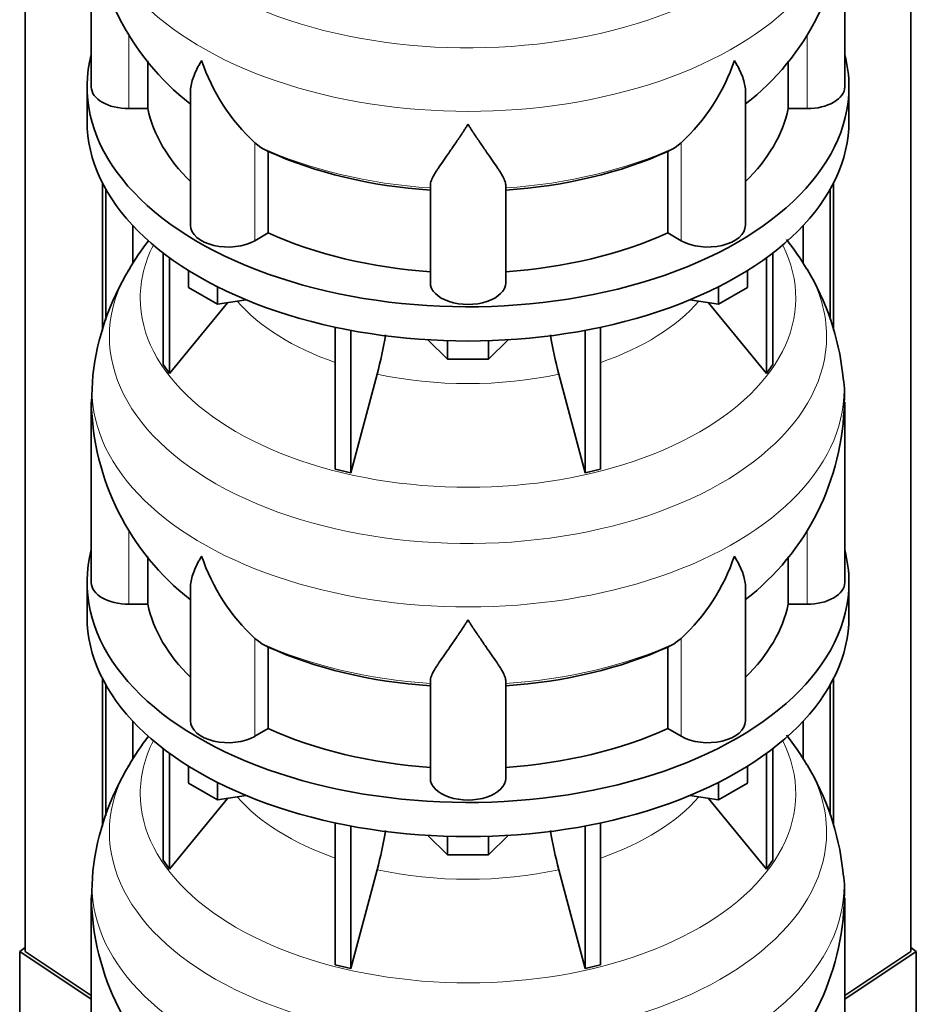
# Model space of a CAD drawing. Header units: millimetres. Extents: x 148 to 904, y -3036 to 2161.
# Tile 6 of 25: x 678 to 892, y -2758 to -2523. Entities that reach past the tile are written whole.
import ezdxf

# ---------------------------------------------------------------- set-up
doc = ezdxf.new("R2010")
doc.units = ezdxf.units.MM
for name, color, linetype in [('MID_134-14', 7, 'Continuous'), ('VSI134_DIFFUSORE', 7, 'Continuous'), ('VSI134_TERMINALE', 7, 'Continuous')]:
    doc.layers.add(name, color=color, linetype=linetype)

# ---------------------------------------------------------------- blocks, each defined once
blk = doc.blocks.new('SE4')
at = {"layer": 'MID_134-14', "color": 7, "linetype": 'Continuous', "lineweight": 35}
for p, q in [((679.43, -1075.48), (679.43, -2745.56)), ((891.05, -2745.56), (891.05, -1075.48)), ((697.93, -2597.25), (697.93, -2562.03)), ((698.69, -2594.81), (698.69, -2563.44)), ((871.79, -2563.44), (871.79, -2594.62)), ((872.54, -2562.03), (872.54, -2597.13)), ((705.2, -2581.04), (705.2, -2572.22)), ((865.27, -2572.22), (865.27, -2581.03)), ((697.93, -2715.64), (697.93, -2680.42)), ((872.54, -2680.42), (872.54, -2715.52)), ((698.69, -2713.2), (698.69, -2681.83)), ((871.79, -2681.83), (871.79, -2713.01)), ((705.2, -2699.43), (705.2, -2690.61)), ((865.27, -2690.61), (865.27, -2699.42))]:
    blk.add_line(p, q, dxfattribs=at)
at = {"layer": 'VSI134_DIFFUSORE', "color": 7, "linetype": 'Continuous', "lineweight": 35}
for p, q in [((695.24, -2495.99), (695.24, -2539.05)), ((875.24, -2539.05), (875.24, -2495.99)), ((708.77, -2544.25), (708.77, -2532.8)), ((861.71, -2532.9), (861.71, -2544.25)), ((694.24, -2539.05), (694.24, -2547.22)), ((718.96, -2539.95), (718.96, -2572.12)), ((851.51, -2572.12), (851.51, -2539.98)), ((876.24, -2547.22), (876.24, -2539.05)), ((704.24, -2544.25), (708.77, -2544.25)), ((861.71, -2544.25), (866.24, -2544.25)), ((735.75, -2553.5), (734.33, -2552.45)), ((836.15, -2552.45), (834.73, -2553.5)), ((737.53, -2573.94), (737.53, -2554.47)), ((832.95, -2554.47), (832.95, -2573.94)), ((776.24, -2585.82), (776.24, -2562.47)), ((794.24, -2585.82), (794.24, -2562.47)), ((734.33, -2575.79), (737.53, -2573.94)), ((832.95, -2573.94), (836.15, -2575.79)), ((712.41, -2578.72), (712.41, -2605.4)), ((713.94, -2579.86), (713.94, -2607.53)), ((856.53, -2579.86), (856.53, -2607.53)), ((858.07, -2578.72), (858.07, -2605.4)), ((718.48, -2586.98), (718.48, -2582.92)), ((851.99, -2586.98), (851.99, -2582.92)), ((725.42, -2590.98), (718.48, -2586.98)), ((725.42, -2590.98), (725.42, -2586.81)), ((845.05, -2590.98), (845.05, -2586.81)), ((851.99, -2586.98), (845.05, -2590.98)), ((713.94, -2607.53), (727.8, -2590.61)), ((732.25, -2589.93), (725.42, -2590.98)), ((845.05, -2590.98), (838.23, -2589.93)), ((842.67, -2590.61), (856.53, -2607.53)), ((753.54, -2596.46), (753.54, -2630.39)), ((816.93, -2596.46), (816.93, -2630.39)), ((757.24, -2597.21), (757.24, -2631.28)), ((813.24, -2597.21), (813.24, -2631.28)), ((780.33, -2604.11), (775.68, -2599.46)), ((780.33, -2604.11), (780.33, -2599.68)), ((794.8, -2599.46), (790.15, -2604.11)), ((790.15, -2604.11), (790.15, -2599.68)), ((712.41, -2605.4), (713.94, -2607.53)), ((790.15, -2604.11), (780.33, -2604.11)), ((856.53, -2607.53), (858.07, -2605.4)), ((695.63, -2608.01), (695.26, -2614.4)), ((757.24, -2631.28), (763.51, -2607.66)), ((806.96, -2607.66), (813.24, -2631.28)), ((695.24, -2614.39), (695.24, -2657.44)), ((875.24, -2657.44), (875.24, -2614.39)), ((753.54, -2630.39), (757.24, -2631.28)), ((813.24, -2631.28), (816.93, -2630.39)), ((708.77, -2662.64), (708.77, -2651.2)), ((861.71, -2651.3), (861.71, -2662.64)), ((694.24, -2657.44), (694.24, -2665.61)), ((876.24, -2665.61), (876.24, -2657.44)), ((718.96, -2658.35), (718.96, -2690.51)), ((851.51, -2690.51), (851.51, -2658.37)), ((704.24, -2662.64), (708.77, -2662.64)), ((861.71, -2662.64), (866.24, -2662.64)), ((735.75, -2671.89), (734.33, -2670.84)), ((836.15, -2670.84), (834.73, -2671.89)), ((737.53, -2692.34), (737.53, -2672.86)), ((832.95, -2672.86), (832.95, -2692.34)), ((776.24, -2704.21), (776.24, -2680.86)), ((794.24, -2704.21), (794.24, -2680.86)), ((734.33, -2694.18), (737.53, -2692.34)), ((832.95, -2692.34), (836.15, -2694.18)), ((712.41, -2697.11), (712.41, -2723.79)), ((858.07, -2697.11), (858.07, -2723.79)), ((713.94, -2698.26), (713.94, -2725.92)), ((856.53, -2698.26), (856.53, -2725.92)), ((718.48, -2705.37), (718.48, -2701.31)), ((851.99, -2705.37), (851.99, -2701.31)), ((725.42, -2709.37), (718.48, -2705.37)), ((725.42, -2709.37), (725.42, -2705.2)), ((845.05, -2709.37), (845.05, -2705.2)), ((851.99, -2705.37), (845.05, -2709.37)), ((713.94, -2725.92), (727.8, -2709.01)), ((732.25, -2708.32), (725.42, -2709.37)), ((845.05, -2709.37), (838.23, -2708.32)), ((842.67, -2709.01), (856.53, -2725.92)), ((753.54, -2714.86), (753.54, -2748.78)), ((757.24, -2715.6), (757.24, -2749.67)), ((813.24, -2715.6), (813.24, -2749.67)), ((816.93, -2714.86), (816.93, -2748.78)), ((780.33, -2722.51), (775.68, -2717.86)), ((780.33, -2722.51), (780.33, -2718.07)), ((794.8, -2717.86), (790.15, -2722.51)), ((790.15, -2722.51), (790.15, -2718.07)), ((790.15, -2722.51), (780.33, -2722.51)), ((712.41, -2723.79), (713.94, -2725.92)), ((856.53, -2725.92), (858.07, -2723.79)), ((695.63, -2726.4), (695.26, -2732.79)), ((757.24, -2749.67), (763.51, -2726.05)), ((806.96, -2726.05), (813.24, -2749.67)), ((695.24, -2732.78), (695.24, -2775.83)), ((875.24, -2775.83), (875.24, -2732.78)), ((753.54, -2748.78), (757.24, -2749.67)), ((813.24, -2749.67), (816.93, -2748.78))]:
    blk.add_line(p, q, dxfattribs=at)
at = {"layer": 'VSI134_DIFFUSORE', "color": 4, "linetype": 'Continuous', "lineweight": 9}
for p, q in [((704.24, -2544.25), (704.24, -2526.46)), ((866.24, -2544.25), (866.24, -2526.63)), ((734.33, -2575.79), (734.33, -2552.45)), ((836.15, -2575.79), (836.15, -2552.45)), ((704.24, -2662.64), (704.24, -2644.85)), ((866.24, -2662.64), (866.24, -2645.02)), ((734.33, -2694.18), (734.33, -2670.84)), ((836.15, -2694.18), (836.15, -2670.84))]:
    blk.add_line(p, q, dxfattribs=at)
at = {"layer": 'VSI134_DIFFUSORE', "color": 7, "linetype": 'Continuous', "lineweight": 35}
for centre, radius, start, end in [((756.57, -2494.75), 61.32, 181.1779, 232.0397), ((814.36, -2495.05), 60.77, 307.721, 359.1072), ((766.83, -2517.49), 47.73, 198.6373, 227.0857), ((803.65, -2517.49), 47.73, 312.9143, 341.3628), ((743.66, -2541.11), 14.7, 237.4509, 245.3566), ((826.82, -2541.11), 14.7, 294.6434, 302.5491), ((762.79, -2617.04), 67.86, 142.5647, 149.596), ((806.66, -2617.99), 69.25, 30.7323, 37.8548), ((756.92, -2614.84), 61.69, 148.5913, 173.5235), ((813.77, -2614.44), 61.36, 6.1688, 31.2488), ((673.67, -2583.34), 93.08, 344.857, 350.7791), ((895.49, -2583.55), 91.75, 189.243, 195.2315), ((849.39, -2612.63), 25.8, 356.0751, 10.6264), ((756.57, -2613.14), 61.32, 181.1779, 232.0397), ((814.36, -2613.44), 60.77, 307.721, 359.1072), ((766.83, -2635.88), 47.73, 198.6373, 227.0857), ((803.65, -2635.88), 47.73, 312.9143, 341.3628), ((743.66, -2659.5), 14.7, 237.4509, 245.3566), ((826.82, -2659.5), 14.7, 294.6434, 302.5491), ((762.79, -2735.43), 67.86, 142.5647, 149.596), ((806.66, -2736.38), 69.25, 30.7323, 37.8548), ((756.92, -2733.24), 61.69, 148.5913, 173.5235), ((813.77, -2732.83), 61.36, 6.1688, 31.2488), ((673.67, -2701.73), 93.08, 344.857, 350.7791), ((895.49, -2701.94), 91.75, 189.243, 195.2315), ((849.39, -2731.02), 25.8, 356.0751, 10.6264), ((756.57, -2731.53), 61.32, 181.1779, 232.0397), ((814.36, -2731.84), 60.77, 307.721, 359.1072)]:
    blk.add_arc(centre, radius, start, end, dxfattribs=at)
at = {"layer": 'VSI134_DIFFUSORE', "color": 4, "linetype": 'Continuous', "lineweight": 9}
for centre, major_axis, start_param, end_param in [((785.24, -2480.28), (85.67, 0), 2.813009, 6.283185), ((785.24, -2493.03), (-89.83, 0), 0, 3.209736), ((785.24, -2517.58), (-79.5, 0), 0.898849, 1.457346), ((785.24, -2517.58), (79.5, 0), 4.82584, 5.384336), ((785.24, -2589.48), (-78.3, 0), 0, 3.425204), ((785.24, -2589.48), (-78.3, 0), 5.999574, 6.283185), ((785.24, -2598.67), (85.67, 0), 2.813009, 6.283185), ((785.24, -2598.67), (85.67, 0), 0, 0.329572), ((785.24, -2574.36), (-61.63, 0), 0.463231, 1.030574), ((785.24, -2574.36), (61.63, 0), 5.252612, 5.819954), ((785.24, -2611.42), (-89.83, 0), 0, 3.209736), ((785.24, -2611.42), (-89.83, 0), 6.215566, 6.283185), ((785.24, -2574.36), (-61.63, 0), 1.210556, 1.931037), ((785.24, -2635.97), (-79.5, 0), 0.898849, 1.457346), ((785.24, -2635.97), (79.5, 0), 4.82584, 5.384336), ((785.24, -2707.87), (-78.3, 0), 0, 3.425204), ((785.24, -2707.87), (-78.3, 0), 5.999574, 6.283185), ((785.24, -2717.06), (85.67, 0), 2.813009, 6.283185), ((785.24, -2717.06), (85.67, 0), 0, 0.329572), ((785.24, -2692.75), (-61.63, 0), 0.463231, 1.030574), ((785.24, -2692.75), (61.63, 0), 5.252612, 5.819954), ((785.24, -2729.82), (-89.83, 0), 0, 3.209736), ((785.24, -2729.82), (-89.83, 0), 6.215566, 6.283185), ((785.24, -2692.75), (-61.63, 0), 1.210556, 1.931037)]:
    blk.add_ellipse(centre, major_axis=major_axis, ratio=0.57735, start_param=start_param, end_param=end_param, dxfattribs=at)
at = {"layer": 'VSI134_DIFFUSORE', "color": 7, "linetype": 'Continuous', "lineweight": 35}
for centre, major_axis, start_param, end_param in [((785.24, -2539.05), (91, 0), 2.993207, 6.283185), ((785.24, -2539.05), (91, 0), 0, 0.148386), ((704.24, -2539.05), (9, 0), 3.141593, 4.712389), ((866.24, -2539.05), (-9, 0), 1.570796, 3.141593), ((785.24, -2539.05), (-77, 0), 0.117151, 0.534109), ((785.24, -2539.05), (77, 0), 5.749077, 6.166034), ((785.24, -2547.22), (-91, 0), 0, 3.141593), ((785.24, -2519.57), (-77, 0), 0.902549, 1.453645), ((785.24, -2519.57), (77, 0), 4.82954, 5.380636), ((727.96, -2572.12), (9, 0), 3.141593, 5.497787), ((842.51, -2572.12), (-9, 0), 0.785398, 3.141593), ((785.24, -2539.05), (-77, 0), 0.902549, 1.453645), ((785.24, -2539.05), (77, 0), 4.82954, 5.380636), ((785.24, -2585.82), (-9, 0), 0, 3.141593), ((785.24, -2657.44), (91, 0), 2.993207, 6.283185), ((785.24, -2657.44), (91, 0), 0, 0.148386), ((704.24, -2657.44), (9, 0), 3.141593, 4.712389), ((866.24, -2657.44), (-9, 0), 1.570796, 3.141593), ((785.24, -2657.44), (-77, 0), 0.117151, 0.534109), ((785.24, -2657.44), (77, 0), 5.749077, 6.166034), ((785.24, -2665.61), (-91, 0), 0, 3.141593), ((785.24, -2637.97), (-77, 0), 0.902549, 1.453645), ((785.24, -2637.97), (77, 0), 4.82954, 5.380636), ((727.96, -2690.51), (9, 0), 3.141593, 5.497787), ((842.51, -2690.51), (-9, 0), 0.785398, 3.141593), ((785.24, -2657.44), (-77, 0), 0.902549, 1.453645), ((785.24, -2657.44), (77, 0), 4.82954, 5.380636), ((785.24, -2704.21), (-9, 0), 0, 3.141593)]:
    blk.add_ellipse(centre, major_axis=major_axis, ratio=0.57735, start_param=start_param, end_param=end_param, dxfattribs=at)
for points, knots in [([(718.96, -2539.98), (718.96, -2539.82), (718.97, -2539.66), (719.05, -2538.48), (719.34, -2537.43), (720.01, -2535.75), (720.27, -2535.18), (720.73, -2534.29), (720.89, -2533.99), (721.14, -2533.53), (721.28, -2533.29), (721.41, -2533.06), (721.5, -2532.9), (721.55, -2532.82), (721.6, -2532.74)], [0.4600931, 0.4600931, 0.4600931, 0.4600931, 0.5, 0.5, 0.75, 0.75, 0.875, 0.875, 0.9375, 0.9375, 0.96875, 0.984375, 0.984375, 1, 1, 1, 1]), ([(851.51, -2539.99), (851.51, -2539.84), (851.51, -2539.68), (851.46, -2539.02), (851.37, -2538.51), (851.11, -2537.44), (850.92, -2536.89), (850.47, -2535.77), (850.21, -2535.19), (849.75, -2534.29), (849.59, -2533.99), (849.33, -2533.53), (849.24, -2533.37), (849.06, -2533.06), (848.97, -2532.9), (848.88, -2532.74)], [0.4604904, 0.4604904, 0.4604904, 0.4604904, 0.5, 0.5, 0.625, 0.625, 0.75, 0.75, 0.875, 0.875, 0.9375, 0.9375, 0.96875, 0.96875, 1, 1, 1, 1]), ([(785.24, -2547.96), (785.11, -2548.17), (784.97, -2548.39), (784.71, -2548.81), (784.57, -2549.01), (784.18, -2549.63), (783.91, -2550.04), (783.13, -2551.23), (782.61, -2551.99), (781.6, -2553.47), (781.1, -2554.18), (780.15, -2555.54), (779.7, -2556.18), (778.86, -2557.4), (778.46, -2557.98), (777.92, -2558.8), (777.75, -2559.06), (777.43, -2559.58), (777.27, -2559.83), (776.86, -2560.55), (776.64, -2560.99), (776.33, -2561.79), (776.24, -2562.15), (776.24, -2562.47)], [0, 0, 0, 0, 0.03125, 0.03125, 0.0625, 0.0625, 0.125, 0.125, 0.25, 0.25, 0.375, 0.375, 0.5, 0.5, 0.625, 0.625, 0.6875, 0.6875, 0.75, 0.75, 0.875, 0.875, 1, 1, 1, 1]), ([(794.24, -2562.47), (794.24, -2562.15), (794.15, -2561.79), (793.84, -2560.99), (793.61, -2560.55), (793.2, -2559.83), (793.05, -2559.58), (792.73, -2559.07), (792.56, -2558.8), (792.02, -2557.98), (791.62, -2557.4), (790.78, -2556.18), (790.32, -2555.54), (789.38, -2554.19), (788.88, -2553.47), (787.87, -2552), (787.35, -2551.23), (786.56, -2550.04), (786.3, -2549.63), (785.9, -2549.01), (785.77, -2548.81), (785.5, -2548.39), (785.37, -2548.17), (785.24, -2547.96)], [0, 0, 0, 0, 0.125, 0.125, 0.25, 0.25, 0.3125, 0.3125, 0.375, 0.375, 0.5, 0.5, 0.625, 0.625, 0.75, 0.75, 0.875, 0.875, 0.9375, 0.9375, 0.96875, 0.96875, 1, 1, 1, 1]), ([(718.96, -2658.37), (718.96, -2658.21), (718.97, -2658.05), (719.05, -2656.87), (719.34, -2655.82), (720.01, -2654.15), (720.27, -2653.57), (720.73, -2652.68), (720.89, -2652.38), (721.14, -2651.92), (721.28, -2651.69), (721.41, -2651.45), (721.5, -2651.29), (721.55, -2651.21), (721.6, -2651.14)], [0.4600931, 0.4600931, 0.4600931, 0.4600931, 0.5, 0.5, 0.75, 0.75, 0.875, 0.875, 0.9375, 0.9375, 0.96875, 0.984375, 0.984375, 1, 1, 1, 1]), ([(851.51, -2658.38), (851.51, -2658.23), (851.51, -2658.07), (851.46, -2657.41), (851.37, -2656.9), (851.11, -2655.84), (850.92, -2655.29), (850.47, -2654.16), (850.21, -2653.58), (849.75, -2652.69), (849.59, -2652.38), (849.33, -2651.92), (849.24, -2651.76), (849.06, -2651.45), (848.97, -2651.29), (848.88, -2651.14)], [0.4604904, 0.4604904, 0.4604904, 0.4604904, 0.5, 0.5, 0.625, 0.625, 0.75, 0.75, 0.875, 0.875, 0.9375, 0.9375, 0.96875, 0.96875, 1, 1, 1, 1]), ([(785.24, -2666.35), (785.11, -2666.57), (784.97, -2666.78), (784.71, -2667.2), (784.57, -2667.41), (784.18, -2668.02), (783.91, -2668.43), (783.13, -2669.62), (782.61, -2670.39), (781.6, -2671.86), (781.1, -2672.57), (780.15, -2673.93), (779.7, -2674.57), (778.86, -2675.79), (778.46, -2676.37), (777.92, -2677.19), (777.75, -2677.46), (777.43, -2677.97), (777.27, -2678.22), (776.86, -2678.94), (776.64, -2679.38), (776.33, -2680.18), (776.24, -2680.54), (776.24, -2680.86)], [0, 0, 0, 0, 0.03125, 0.03125, 0.0625, 0.0625, 0.125, 0.125, 0.25, 0.25, 0.375, 0.375, 0.5, 0.5, 0.625, 0.625, 0.6875, 0.6875, 0.75, 0.75, 0.875, 0.875, 1, 1, 1, 1]), ([(794.24, -2680.86), (794.24, -2680.54), (794.15, -2680.18), (793.84, -2679.38), (793.61, -2678.94), (793.2, -2678.22), (793.05, -2677.97), (792.73, -2677.46), (792.56, -2677.19), (792.02, -2676.37), (791.62, -2675.79), (790.78, -2674.57), (790.32, -2673.93), (789.38, -2672.58), (788.88, -2671.87), (787.87, -2670.39), (787.35, -2669.62), (786.56, -2668.43), (786.3, -2668.03), (785.9, -2667.41), (785.77, -2667.2), (785.5, -2666.78), (785.37, -2666.57), (785.24, -2666.35)], [0, 0, 0, 0, 0.125, 0.125, 0.25, 0.25, 0.3125, 0.3125, 0.375, 0.375, 0.5, 0.5, 0.625, 0.625, 0.75, 0.75, 0.875, 0.875, 0.9375, 0.9375, 0.96875, 0.96875, 1, 1, 1, 1])]:
    blk.add_open_spline(points, degree=3, knots=knots, dxfattribs=at)
at = {"layer": 'VSI134_TERMINALE', "color": 7, "linetype": 'Continuous', "lineweight": 35}
for p, q in [((679.43, -2744.6), (678.14, -2745.58)), ((892.33, -2745.58), (891.05, -2744.6)), ((678.14, -2745.58), (695.24, -2756.94)), ((678.14, -2745.58), (678.14, -2772.87)), ((695.24, -2756.06), (679.43, -2745.56)), ((891.05, -2745.56), (875.24, -2756.06)), ((875.24, -2756.94), (892.33, -2745.58)), ((892.33, -2772.87), (892.33, -2745.58))]:
    blk.add_line(p, q, dxfattribs=at)

msp = doc.modelspace()

# ---------------------------------------------------------------- block references
msp.add_blockref('SE4', (0, 0))

doc.saveas('drawing.dxf')
